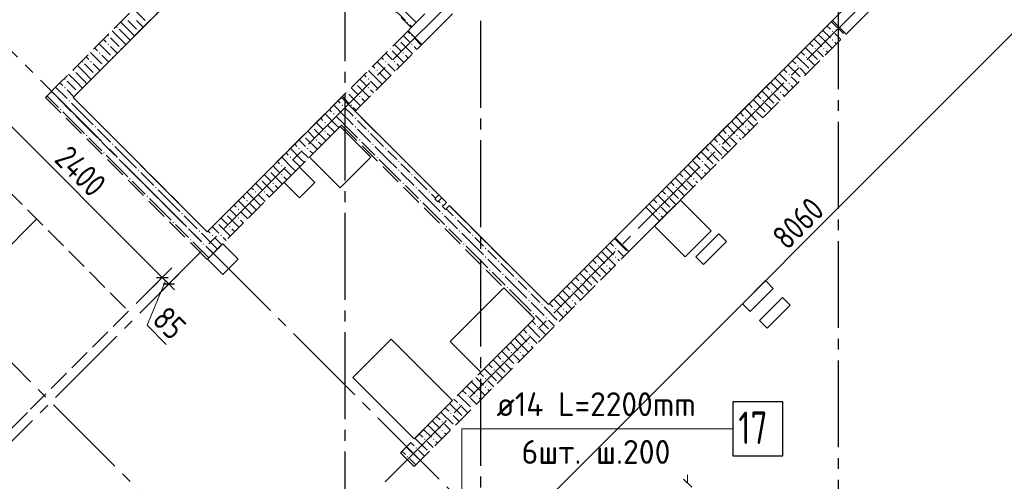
# Model space of a CAD drawing. Header units: millimetres. Extents: x 0 to 43617, y 0 to 59400.
# Tile 14 of 29: x 18824 to 27905, y 20147 to 24401. Entities that reach past the tile are written whole.
import ezdxf

# ---------------------------------------------------------------- set-up
doc = ezdxf.new("R2010")
doc.units = ezdxf.units.MM
doc.linetypes.add('______2', pattern=[270, 200, -70])
doc.linetypes.add('______5', pattern=[1100, 800, -100, 100, -100])
for name, color, linetype, lineweight in [('Standard', 7, 'Continuous', 25), ('ДОП Верх по У', 7, 'Continuous', 25), ('Макрос окна_ макрос двери', 7, 'Continuous', 18), ('Оси', 40, '______5', 18), ('Позиционная метка номер позиции', 7, 'Continuous', 13), ('Примечания', 7, 'Continuous', 25)]:
    doc.layers.add(name, color=color, linetype=linetype, lineweight=lineweight)
doc.layers.add('ЖБ Перекрытие верхний уровень', color=7, linetype='Continuous', lineweight=25, true_color=0xe0e0ff)
doc.layers.add('ЖБ Стена верхний уровень', color=7, linetype='Continuous', lineweight=25, true_color=0x006e00)
doc.styles.add('GOST 2.304-81', font='txt')
doc.styles.add('ISOCPEUR', font='txt')

msp = doc.modelspace()

# ---------------------------------------------------------------- hatches: boundary and pattern name
at = {"layer": 'ЖБ Стена верхний уровень', "linetype": 'Continuous', "lineweight": 18, "transparency": 33554687}
for points in [[(19714.5, 24333.1), (19721, 24339.6), (19727.4, 24333.1), (19721, 24326.6)], [(19994.5, 24373.1), (20001, 24379.6), (20006.2, 24374.3), (19999.7, 24367.8)], [(22394.5, 24373.1), (22401, 24379.6), (22407.5, 24373.1), (22401, 24366.6)], [(19634.5, 24253.1), (19640.9, 24259.6), (19647.4, 24253.1), (19640.9, 24246.6)], [(19914.5, 24293.1), (19921, 24299.6), (19926.2, 24294.3), (19919.7, 24287.8)], [(22434.5, 24253.1), (22440.9, 24259.6), (22447.4, 24253.1), (22440.9, 24246.6)], [(26314.5, 24293.1), (26321, 24299.6), (26327.4, 24293.1), (26321, 24286.6)], [(19634.5, 24173.1), (19640.9, 24179.6), (19647.4, 24173.1), (19640.9, 24166.6)], [(22323.7, 24216.9), (22327.4, 24213.1), (22321, 24206.6), (22317.2, 24210.4)], [(22434.5, 24173.1), (22440.9, 24179.6), (22447.4, 24173.1), (22440.9, 24166.6)], [(26314.5, 24213.1), (26321, 24219.6), (26327.4, 24213.1), (26321, 24206.6)], [(19554.4, 24093.1), (19560.9, 24099.6), (19567.4, 24093.1), (19560.9, 24086.6)], [(19754.4, 24133.1), (19760.9, 24139.6), (19766.2, 24134.4), (19759.7, 24127.9)], [(22243.7, 24136.9), (22247.4, 24133.1), (22240.9, 24126.6), (22237.2, 24130.4)], [(22354.4, 24093.1), (22360.9, 24099.6), (22367.4, 24093.1), (22360.9, 24086.6)], [(26154.4, 24133.1), (26160.9, 24139.6), (26167.4, 24133.1), (26160.9, 24126.6)], [(26234.5, 24133.1), (26240.9, 24139.6), (26247.4, 24133.1), (26240.9, 24126.6)], [(19394.5, 24013.1), (19401, 24019.6), (19407.5, 24013.1), (19401, 24006.6)], [(19474.5, 24013.1), (19481, 24019.6), (19487.5, 24013.1), (19481, 24006.6)], [(19594.5, 23973.1), (19601, 23979.6), (19606.2, 23974.4), (19599.7, 23967.8)], [(19674.5, 24053.1), (19681, 24059.6), (19686.2, 24054.3), (19679.7, 24047.9)], [(22194.5, 24013.1), (22201, 24019.6), (22207.5, 24013.1), (22201, 24006.6)], [(22274.5, 24013.1), (22281, 24019.6), (22287.5, 24013.1), (22281, 24006.6)], [(25994.5, 23973.1), (26001, 23979.6), (26007.5, 23973.1), (26001, 23966.6)], [(26074.5, 24053.1), (26081, 24059.6), (26087.5, 24053.1), (26081, 24046.6)], [(19314.5, 23933.1), (19321, 23939.6), (19327.4, 23933.1), (19321, 23926.6)], [(19514.5, 23893.1), (19521, 23899.6), (19526.2, 23894.3), (19519.7, 23887.9)], [(22114.5, 23933.1), (22121, 23939.6), (22127.4, 23933.1), (22121, 23926.6)], [(25914.5, 23893.1), (25921, 23899.6), (25927.4, 23893.1), (25921, 23886.6)], [(19234.5, 23853.1), (19240.9, 23859.6), (19247.4, 23853.1), (19240.9, 23846.6)], [(21923.7, 23816.9), (21927.4, 23813.1), (21921, 23806.6), (21917.2, 23810.4)], [(22034.5, 23853.1), (22040.9, 23859.6), (22047.4, 23853.1), (22040.9, 23846.6)], [(25914.5, 23813.1), (25921, 23819.6), (25927.4, 23813.1), (25921, 23806.6)], [(19234.5, 23773.1), (19240.9, 23779.6), (19247.4, 23773.1), (19240.9, 23766.6)], [(19354.4, 23733.1), (19360.9, 23739.6), (19366.2, 23734.4), (19359.7, 23727.9)], [(21843.7, 23736.9), (21847.4, 23733.1), (21840.9, 23726.6), (21837.2, 23730.4)], [(22034.5, 23773.1), (22040.9, 23779.6), (22047.4, 23773.1), (22040.9, 23766.6)], [(25754.4, 23733.1), (25760.9, 23739.6), (25767.4, 23733.1), (25760.9, 23726.6)], [(25834.5, 23733.1), (25840.9, 23739.6), (25847.4, 23733.1), (25840.9, 23726.6)], [(19154.4, 23693.1), (19160.9, 23699.6), (19167.4, 23693.1), (19160.9, 23686.6)], [(19274.5, 23653.1), (19281, 23659.6), (19287.5, 23653.1), (19281, 23646.6)], [(21794.5, 23613.1), (21801, 23619.6), (21807.5, 23613.1), (21801, 23606.6)], [(21874.5, 23613.1), (21881, 23619.6), (21887.5, 23613.1), (21881, 23606.6)], [(21954.4, 23693.1), (21960.9, 23699.6), (21967.4, 23693.1), (21960.9, 23686.6)], [(25674.5, 23653.1), (25681, 23659.6), (25687.5, 23653.1), (25681, 23646.6)], [(19194.5, 23573.1), (19201, 23579.6), (19207.5, 23573.1), (19201, 23566.6)], [(19314.5, 23533.1), (19321, 23539.6), (19327.4, 23533.1), (19321, 23526.6)], [(21714.5, 23533.1), (21721, 23539.6), (21727.4, 23533.1), (21721, 23526.6)], [(25594.5, 23573.1), (25601, 23579.6), (25607.5, 23573.1), (25601, 23566.6)], [(21634.5, 23453.1), (21640.9, 23459.6), (21647.4, 23453.1), (21640.9, 23446.6)], [(21914.5, 23493.1), (21921, 23499.6), (21927.4, 23493.1), (21921, 23486.6)], [(25514.5, 23493.1), (25521, 23499.6), (25527.4, 23493.1), (25521, 23486.6)], [(19434.5, 23333.1), (19440.9, 23339.6), (19447.4, 23333.1), (19440.9, 23326.6)], [(19514.5, 23413.1), (19521, 23419.6), (19527.4, 23413.1), (19521, 23406.6)], [(21523.7, 23416.9), (21527.4, 23413.1), (21521, 23406.6), (21517.2, 23410.4)], [(21634.5, 23373.1), (21640.9, 23379.6), (21647.4, 23373.1), (21640.9, 23366.6)], [(21914.5, 23413.1), (21921, 23419.6), (21927.4, 23413.1), (21921, 23406.6)], [(22034.5, 23373.1), (22040.9, 23379.6), (22047.4, 23373.1), (22040.9, 23366.6)], [(25354.4, 23333.1), (25360.9, 23339.6), (25367.4, 23333.1), (25360.9, 23326.6)], [(25434.5, 23333.1), (25440.9, 23339.6), (25447.4, 23333.1), (25440.9, 23326.6)], [(25514.5, 23413.1), (25521, 23419.6), (25527.4, 23413.1), (25521, 23406.6)], [(19554.4, 23293.1), (19560.9, 23299.6), (19567.4, 23293.1), (19560.9, 23286.6)], [(19674.5, 23253.1), (19681, 23259.6), (19687.5, 23253.1), (19681, 23246.6)], [(21443.7, 23336.9), (21447.4, 23333.1), (21440.9, 23326.6), (21437.2, 23330.4)], [(21554.4, 23293.1), (21560.9, 23299.6), (21567.4, 23293.1), (21560.9, 23286.6)], [(21954.4, 23293.1), (21960.9, 23299.6), (21967.4, 23293.1), (21960.9, 23286.6)], [(22074.5, 23253.1), (22081, 23259.6), (22087.5, 23253.1), (22081, 23246.6)], [(25274.5, 23253.1), (25281, 23259.6), (25287.5, 23253.1), (25281, 23246.6)], [(19594.5, 23173.1), (19601, 23179.6), (19607.5, 23173.1), (19601, 23166.6)], [(21394.5, 23213.1), (21401, 23219.6), (21407.5, 23213.1), (21401, 23206.6)], [(21474.5, 23213.1), (21481, 23219.6), (21487.5, 23213.1), (21481, 23206.6)], [(22194.5, 23213.1), (22201, 23219.6), (22207.5, 23213.1), (22201, 23206.6)], [(25194.5, 23173.1), (25201, 23179.6), (25207.5, 23173.1), (25201, 23166.6)], [(19714.5, 23133.1), (19721, 23139.6), (19727.4, 23133.1), (19721, 23126.6)], [(21314.5, 23133.1), (21321, 23139.6), (21327.4, 23133.1), (21321, 23126.6)], [(22114.5, 23133.1), (22121, 23139.6), (22127.4, 23133.1), (22121, 23126.6)], [(22314.5, 23093.1), (22321, 23099.6), (22327.4, 23093.1), (22321, 23086.6)], [(25114.5, 23093.1), (25121, 23099.6), (25127.4, 23093.1), (25121, 23086.6)], [(19914.5, 23013.1), (19921, 23019.6), (19927.4, 23013.1), (19921, 23006.6)], [(21123.7, 23016.9), (21127.4, 23013.1), (21121, 23006.6), (21117.2, 23010.4)], [(21234.5, 23053.1), (21240.9, 23059.6), (21247.4, 23053.1), (21240.9, 23046.6)], [(21234.5, 22973.1), (21240.9, 22979.6), (21247.4, 22973.1), (21240.9, 22966.6)], [(22314.5, 23013.1), (22321, 23019.6), (22327.4, 23013.1), (22321, 23006.6)], [(22434.5, 22973.1), (22440.9, 22979.6), (22447.4, 22973.1), (22440.9, 22966.6)], [(25114.5, 23013.1), (25121, 23019.6), (25127.4, 23013.1), (25121, 23006.6)], [(19834.5, 22933.1), (19840.9, 22939.6), (19847.4, 22933.1), (19840.9, 22926.6)], [(19954.4, 22893.1), (19960.9, 22899.6), (19967.4, 22893.1), (19960.9, 22886.6)], [(21043.7, 22936.9), (21047.4, 22933.1), (21040.9, 22926.6), (21037.2, 22930.4)], [(21154.4, 22893.1), (21160.9, 22899.6), (21167.4, 22893.1), (21160.9, 22886.6)], [(22354.4, 22893.1), (22360.9, 22899.6), (22367.4, 22893.1), (22360.9, 22886.6)], [(24954.4, 22933.1), (24960.9, 22939.6), (24967.4, 22933.1), (24960.9, 22926.6)], [(25034.5, 22933.1), (25040.9, 22939.6), (25047.4, 22933.1), (25040.9, 22926.6)], [(20074.5, 22853.1), (20081, 22859.6), (20087.5, 22853.1), (20081, 22846.6)], [(20994.5, 22813.1), (21001, 22819.6), (21007.5, 22813.1), (21001, 22806.6)], [(21074.5, 22813.1), (21081, 22819.6), (21087.5, 22813.1), (21081, 22806.6)], [(22474.5, 22853.1), (22481, 22859.6), (22487.5, 22853.1), (22481, 22846.6)], [(22594.5, 22813.1), (22601, 22819.6), (22607.5, 22813.1), (22601, 22806.6)], [(24874.5, 22853.1), (24881, 22859.6), (24887.5, 22853.1), (24881, 22846.6)], [(19994.5, 22773.1), (20001, 22779.6), (20007.5, 22773.1), (20001, 22766.6)], [(20114.5, 22733.1), (20121, 22739.6), (20127.4, 22733.1), (20121, 22726.6)], [(20914.5, 22733.1), (20921, 22739.6), (20927.4, 22733.1), (20921, 22726.6)], [(22514.5, 22733.1), (22521, 22739.6), (22527.4, 22733.1), (22521, 22726.6)], [(24794.5, 22773.1), (24801, 22779.6), (24807.5, 22773.1), (24801, 22766.6)], [(20314.5, 22613.1), (20321, 22619.6), (20327.4, 22613.1), (20321, 22606.6)], [(20723.7, 22616.9), (20727.4, 22613.1), (20721, 22606.6), (20717.2, 22610.4)], [(20834.5, 22653.1), (20840.9, 22659.6), (20847.4, 22653.1), (20840.9, 22646.6)], [(22714.5, 22693.1), (22721, 22699.6), (22727.4, 22693.1), (22721, 22686.6)], [(22714.5, 22613.1), (22721, 22619.6), (22727.4, 22613.1), (22721, 22606.6)], [(24714.5, 22693.1), (24721, 22699.6), (24727.4, 22693.1), (24721, 22686.6)], [(24714.5, 22613.1), (24721, 22619.6), (24727.4, 22613.1), (24721, 22606.6)], [(20234.5, 22533.1), (20240.9, 22539.6), (20247.4, 22533.1), (20240.9, 22526.6)], [(20643.7, 22536.9), (20647.4, 22533.1), (20640.9, 22526.6), (20637.2, 22530.4)], [(20834.5, 22573.1), (20840.9, 22579.6), (20847.4, 22573.1), (20840.9, 22566.6)], [(22834.5, 22573.1), (22840.9, 22579.6), (22847.4, 22573.1), (22840.9, 22566.6)], [(20354.4, 22493.1), (20360.9, 22499.6), (20367.4, 22493.1), (20360.9, 22486.6)], [(20474.5, 22453.1), (20481, 22459.6), (20487.5, 22453.1), (20481, 22446.6)], [(20754.4, 22493.1), (20760.9, 22499.6), (20767.4, 22493.1), (20760.9, 22486.6)], [(22754.4, 22493.1), (22760.9, 22499.6), (22767.4, 22493.1), (22760.9, 22486.6)], [(22874.5, 22453.1), (22881, 22459.6), (22887.5, 22453.1), (22881, 22446.6)], [(20394.5, 22373.1), (20401, 22379.6), (20407.5, 22373.1), (20401, 22366.6)], [(20594.5, 22413.1), (20601, 22419.6), (20607.5, 22413.1), (20601, 22406.6)], [(20674.5, 22413.1), (20681, 22419.6), (20687.5, 22413.1), (20681, 22406.6)], [(22994.5, 22413.1), (23001, 22419.6), (23007.5, 22413.1), (23001, 22406.6)], [(20514.5, 22333.1), (20521, 22339.6), (20527.4, 22333.1), (20521, 22326.6)], [(22914.5, 22333.1), (22921, 22339.6), (22927.4, 22333.1), (22921, 22326.6)], [(23114.5, 22293.1), (23121, 22299.6), (23127.4, 22293.1), (23121, 22286.6)], [(24314.5, 22293.1), (24321, 22299.6), (24327.4, 22293.1), (24321, 22286.6)], [(23114.5, 22213.1), (23121, 22219.6), (23127.4, 22213.1), (23121, 22206.6)], [(23234.5, 22173.1), (23240.9, 22179.6), (23247.4, 22173.1), (23240.9, 22166.6)], [(24314.5, 22213.1), (24321, 22219.6), (24327.4, 22213.1), (24321, 22206.6)], [(23154.4, 22093.1), (23160.9, 22099.6), (23167.4, 22093.1), (23160.9, 22086.6)], [(24154.4, 22133.1), (24160.9, 22139.6), (24167.4, 22133.1), (24160.9, 22126.6)], [(24234.5, 22133.1), (24240.9, 22139.6), (24247.4, 22133.1), (24240.9, 22126.6)], [(23274.5, 22053.1), (23281, 22059.6), (23287.5, 22053.1), (23281, 22046.6)], [(23394.5, 22013.1), (23401, 22019.6), (23407.5, 22013.1), (23401, 22006.6)], [(23994.5, 21973.1), (24001, 21979.6), (24007.5, 21973.1), (24001, 21966.6)], [(24074.5, 22053.1), (24081, 22059.6), (24087.5, 22053.1), (24081, 22046.6)], [(23314.5, 21933.1), (23321, 21939.6), (23327.4, 21933.1), (23321, 21926.6)], [(23514.5, 21893.1), (23521, 21899.6), (23527.4, 21893.1), (23521, 21886.6)], [(23914.5, 21893.1), (23921, 21899.6), (23927.4, 21893.1), (23921, 21886.6)], [(23514.5, 21813.1), (23521, 21819.6), (23527.4, 21813.1), (23521, 21806.6)], [(23914.5, 21813.1), (23921, 21819.6), (23927.4, 21813.1), (23921, 21806.6)], [(23634.5, 21773.1), (23640.9, 21779.6), (23647.4, 21773.1), (23640.9, 21766.6)], [(23754.4, 21733.1), (23760.9, 21739.6), (23767.4, 21733.1), (23760.9, 21726.6)], [(23834.5, 21733.1), (23840.9, 21739.6), (23847.4, 21733.1), (23840.9, 21726.6)], [(23554.4, 21693.1), (23560.9, 21699.6), (23567.4, 21693.1), (23560.9, 21686.6)], [(23674.5, 21653.1), (23681, 21659.6), (23687.5, 21653.1), (23681, 21646.6)], [(23594.5, 21573.1), (23601, 21579.6), (23607.5, 21573.1), (23601, 21566.6)], [(23514.5, 21493.1), (23521, 21499.6), (23527.4, 21493.1), (23521, 21486.6)], [(23514.5, 21413.1), (23521, 21419.6), (23527.4, 21413.1), (23521, 21406.6)], [(23274.5, 21253.1), (23281, 21259.6), (23287.5, 21253.1), (23281, 21246.6)], [(23354.4, 21333.1), (23360.9, 21339.6), (23367.4, 21333.1), (23360.9, 21326.6)], [(23434.5, 21333.1), (23440.9, 21339.6), (23447.4, 21333.1), (23440.9, 21326.6)], [(23194.5, 21173.1), (23201, 21179.6), (23207.5, 21173.1), (23201, 21166.6)], [(23114.5, 21093.1), (23121, 21099.6), (23127.4, 21093.1), (23121, 21086.6)], [(23114.5, 21013.1), (23121, 21019.6), (23127.4, 21013.1), (23121, 21006.6)], [(22954.4, 20933.1), (22960.9, 20939.6), (22967.4, 20933.1), (22960.9, 20926.6)], [(23034.5, 20933.1), (23040.9, 20939.6), (23047.4, 20933.1), (23040.9, 20926.6)], [(22874.5, 20853.1), (22881, 20859.6), (22887.5, 20853.1), (22881, 20846.6)], [(22794.5, 20773.1), (22801, 20779.6), (22807.5, 20773.1), (22801, 20766.6)], [(22714.5, 20693.1), (22721, 20699.6), (22727.4, 20693.1), (22721, 20686.6)], [(22714.5, 20613.1), (22721, 20619.6), (22727.4, 20613.1), (22721, 20606.6)], [(22554.4, 20533.1), (22560.9, 20539.6), (22567.4, 20533.1), (22560.9, 20526.6)], [(22634.5, 20533.1), (22640.9, 20539.6), (22647.4, 20533.1), (22640.9, 20526.6)], [(22474.5, 20453.1), (22481, 20459.6), (22487.5, 20453.1), (22481, 20446.6)], [(22394.5, 20373.1), (22401, 20379.6), (22407.5, 20373.1), (22401, 20366.6)]]:
    msp.add_hatch(color=7, dxfattribs=at).paths.add_polyline_path(points, flags=16)

# ---------------------------------------------------------------- linework, layer by layer
at = {"layer": 'Standard', "color": 7, "linetype": 'Continuous', "lineweight": 13, "transparency": 33554687}
for p, q in [((23281.9, 19577), (28981.2, 25276.3)), ((18441.9, 23722.2), (20138.9, 22025.1)), ((20169, 21995.1), (19999.1, 21585.4)), ((20138.9, 22025.1), (20199, 21965)), ((20199, 21965), (20252.1, 21912)), ((19999.1, 21585.4), (20176, 21408.6)), ((24984.7, 20130), (24984.7, 20205))]:
    msp.add_line(p, q, dxfattribs=at)
at = {"layer": 'Standard', "color": 251, "linetype": 'Continuous', "lineweight": -3, "true_color": 0x656565, "transparency": 33554687}
for p, q in [((20138.9, 22025.1), (20227.3, 22113.5)), ((20138.9, 22025.1), (19899.5, 21785.7)), ((20138.9, 22025.1), (20050.5, 21936.7)), ((20199, 21965), (20287.4, 22053.4)), ((20199, 21965), (20110.6, 21876.6)), ((20199, 21965), (20199, 21965))]:
    msp.add_line(p, q, dxfattribs=at)
at = {"layer": 'Standard', "color": 7, "linetype": 'Continuous', "lineweight": 25, "transparency": 33554687}
for p, q in [((20085.9, 22025.1), (20192, 22025.1)), ((20146, 21965), (20252.1, 21965)), ((24947.2, 20167.5), (25022.2, 20092.5))]:
    msp.add_line(p, q, dxfattribs=at)
at = {"layer": 'ДОП Верх по У', "color": 7, "linetype": 'Continuous', "lineweight": 18, "transparency": 33554687}
msp.add_line((18976, 22559.3), (17428.9, 21012.1), dxfattribs=at)
at = {"layer": 'ДОП Верх по У', "color": 251, "linetype": 'Continuous', "lineweight": 13, "true_color": 0x494949, "transparency": 33554687}
msp.add_line((18824, 20710.2), (18894.8, 20780.9), dxfattribs=at)
at = {"layer": 'ДОП Верх по У', "color": 7, "linetype": 'Continuous', "lineweight": 13, "transparency": 33554687}
msp.add_line((23201.8, 20630), (25309.8, 20630), dxfattribs=at)
at = {"layer": 'ДОП Верх по У', "color": 7, "linetype": 'Continuous', "lineweight": 25, "transparency": 33554687}
msp.add_lwpolyline([(25401.8, 20380), (25861.8, 20380), (25861.8, 20880), (25401.8, 20880), (25401.8, 20380)], dxfattribs=at)
at = {"layer": 'ЖБ Перекрытие верхний уровень', "color": 7, "linetype": 'Continuous', "lineweight": 18, "transparency": 33554687}
for p, q in [((22455.7, 26823.8), (19316.1, 23684.2)), ((23700.2, 21775.1), (26560.4, 24635.3)), ((19316.1, 23684.2), (20553.6, 22446.8)), ((20553.6, 22446.8), (21791, 23684.2)), ((21791, 23684.2), (21918.3, 23557)), ((21918.3, 23557), (22759.7, 22715.5)), ((21778.7, 23416.7), (21495.8, 23133.9)), ((22061.5, 23133.9), (21778.7, 23416.7)), ((21495.8, 23133.9), (21778.7, 22851.1)), ((21778.7, 22851.1), (22061.5, 23133.9)), ((21403.9, 23042), (21262.5, 22900.6)), ((21545.3, 22900.6), (21403.9, 23042)), ((21262.5, 22900.6), (21403.9, 22759.1)), ((21403.9, 22759.1), (21545.3, 22900.6)), ((22759.7, 22715.5), (22724.4, 22680.2)), ((24917.9, 22738.2), (24677.5, 22497.8)), ((25200.8, 22455.4), (24917.9, 22738.2)), ((22724.4, 22680.2), (22752.7, 22651.9)), ((22752.7, 22651.9), (22788, 22687.2)), ((22788, 22687.2), (23700.2, 21775.1)), ((24677.5, 22497.8), (24960.3, 22215)), ((24960.3, 22215), (25200.8, 22455.4)), ((25271.5, 22427), (25059.4, 22214.9)), ((25130.1, 22144.2), (25342.2, 22356.3)), ((25342.2, 22356.3), (25271.5, 22427)), ((20696.8, 22334.9), (20555.4, 22193.4)), ((20838.2, 22193.4), (20696.8, 22334.9)), ((20555.4, 22193.4), (20696.8, 22052)), ((20696.8, 22052), (20838.2, 22193.4)), ((25059.4, 22214.9), (25130.1, 22144.2)), ((25702.9, 21995.7), (25490.7, 21783.6)), ((25773.6, 21925), (25702.9, 21995.7)), ((23290.1, 21930.6), (22795.1, 21435.6)), ((23572.9, 21647.8), (23290.1, 21930.6)), ((25561.4, 21712.9), (25773.6, 21925)), ((25858.4, 21840.1), (25646.3, 21628)), ((25929.1, 21769.4), (25858.4, 21840.1)), ((25490.7, 21783.6), (25561.4, 21712.9)), ((25717, 21557.3), (25929.1, 21769.4)), ((23077.9, 21152.8), (23572.9, 21647.8)), ((25646.3, 21628), (25717, 21557.3)), ((22251.2, 21456.3), (21897.7, 21102.7)), ((22816.9, 20890.6), (22251.2, 21456.3)), ((22795.1, 21435.6), (23077.9, 21152.8)), ((21897.7, 21102.7), (22463.4, 20537)), ((22463.4, 20537), (22816.9, 20890.6))]:
    msp.add_line(p, q, dxfattribs=at)
at = {"layer": 'ЖБ Стена верхний уровень', "color": 251, "linetype": '______2', "lineweight": 13, "true_color": 0x656565, "transparency": 33554687}
for p, q in [((20983.1, 25605.8), (19188.9, 23811.5)), ((21197, 25565.1), (22434.5, 24327.7)), ((19316.1, 23684.2), (21110.4, 25478.5)), ((22434.5, 24327.7), (22561.7, 24455)), ((26320, 24394.9), (24598.2, 22673.1)), ((26320, 24394.9), (26447.3, 24267.6)), ((22406.2, 24299.4), (20553.6, 22446.8)), ((22406.2, 24299.4), (22533.5, 24172.1)), ((24725.5, 22545.8), (26447.3, 24267.6)), ((21918.3, 23557), (22533.5, 24172.1)), ((19188.9, 23811.5), (19061.6, 23684.2)), ((19061.6, 23684.2), (20426.3, 22319.5)), ((20553.6, 22446.8), (19316.1, 23684.2)), ((22689, 22786.2), (21918.3, 23557)), ((20553.6, 22192.2), (21791, 23429.7)), ((21791, 23429.7), (23572.9, 21647.8)), ((22689, 22786.2), (22653.7, 22750.9)), ((22653.7, 22750.9), (22682, 22722.6)), ((22682, 22722.6), (22717.3, 22757.9)), ((22759.7, 22715.5), (22717.3, 22757.9)), ((22759.7, 22715.5), (22724.4, 22680.2)), ((22724.4, 22680.2), (22752.7, 22651.9)), ((22752.7, 22651.9), (22788, 22687.2)), ((23700.2, 21775.1), (22788, 22687.2)), ((24725.5, 22545.8), (24598.2, 22673.1)), ((24315.4, 22390.2), (23700.2, 21775.1)), ((24315.4, 22390.2), (24442.7, 22263)), ((20426.3, 22319.5), (20553.6, 22192.2)), ((22462.8, 20283.1), (24442.7, 22263)), ((23572.9, 21647.8), (22335.5, 20410.3)), ((22335.5, 20410.3), (22462.8, 20283.1))]:
    msp.add_line(p, q, dxfattribs=at)
at = {"layer": 'ЖБ Стена верхний уровень', "color": 9, "linetype": 'Continuous', "lineweight": 18, "true_color": 0xc7c7c7, "transparency": 33554687}
for p, q in [((19875.7, 24498.4), (19981, 24393.1)), ((22260.9, 24513.1), (22381, 24393.1)), ((22381, 24473.1), (22480.4, 24373.7)), ((19821, 24313.1), (19755.7, 24378.4)), ((19821, 24393.1), (19901, 24313.1)), ((19901, 24393.1), (19963, 24331.1)), ((22440.4, 24333.7), (22421, 24353.1)), ((19740.9, 24233.1), (19675.7, 24298.4)), ((19740.9, 24313.1), (19821, 24233.1)), ((19821, 24313.1), (19883, 24251.1)), ((22381, 24233.1), (22360.4, 24253.7)), ((22400.4, 24293.7), (22421, 24273.1)), ((26381, 24233.1), (26340.9, 24273.1)), ((19555.7, 24178.4), (19660.9, 24073.1)), ((19621, 24193.1), (19595.7, 24218.4)), ((19660.9, 24233.1), (19740.9, 24153.1)), ((19740.9, 24233.1), (19803, 24171.1)), ((19821, 24233.1), (19843, 24211.1)), ((22280.4, 24173.7), (22340.9, 24113.1)), ((22340.9, 24193.1), (22447.7, 24086.4)), ((22421, 24193.1), (22381, 24233.1)), ((22460.9, 24233.1), (22527.7, 24166.4)), ((26221, 24233.1), (26316.9, 24137.2)), ((26340.9, 24193.1), (26356.9, 24177.2)), ((26396.9, 24217.2), (26381, 24233.1)), ((19475.7, 24098.4), (19581, 23993.1)), ((19515.7, 24138.4), (19540.9, 24113.1)), ((19581, 24073.1), (19643, 24011.1)), ((19660.9, 24153.1), (19723, 24091.1)), ((22221, 24073.1), (22200.4, 24093.7)), ((22260.9, 24033.1), (22221, 24073.1)), ((22260.9, 24113.1), (22367.7, 24006.4)), ((22381, 24073.1), (22407.7, 24046.4)), ((22460.9, 24153.1), (22487.7, 24126.4)), ((26221, 24073.1), (26181, 24113.1)), ((26236.9, 24057.2), (26221, 24073.1)), ((26260.9, 24113.1), (26276.9, 24097.2)), ((19421, 23913.1), (19355.7, 23978.4)), ((19421, 23993.1), (19501, 23913.1)), ((19460.9, 24033.1), (19435.7, 24058.4)), ((19501, 23993.1), (19563, 23931.1)), ((22221, 23913.1), (22120.4, 24013.7)), ((22160.4, 24053.7), (22181, 24033.1)), ((22221, 23993.1), (22287.7, 23926.4)), ((22301, 23993.1), (22327.7, 23966.4)), ((26156.9, 23977.2), (26101, 24033.1)), ((19340.9, 23833.1), (19275.7, 23898.4)), ((19340.9, 23913.1), (19421, 23833.1)), ((19421, 23913.1), (19483, 23851.1)), ((22000.4, 23893.7), (22021, 23873.1)), ((22140.9, 23833.1), (22040.4, 23933.7)), ((22080.4, 23973.7), (22101, 23953.1)), ((22140.9, 23913.1), (22207.7, 23846.4)), ((22221, 23913.1), (22247.7, 23886.4)), ((26076.9, 23897.2), (26021, 23953.1)), ((19221, 23793.1), (19195.7, 23818.4)), ((19260.9, 23833.1), (19340.9, 23753.1)), ((19340.9, 23833.1), (19403, 23771.1)), ((19421, 23833.1), (19443, 23811.1)), ((21940.9, 23793.1), (22047.7, 23686.4)), ((21981, 23833.1), (21960.4, 23853.7)), ((22021, 23793.1), (21981, 23833.1)), ((22060.9, 23833.1), (22127.7, 23766.4)), ((22140.9, 23833.1), (22167.7, 23806.4)), ((25821, 23833.1), (25916.9, 23737.2)), ((25981, 23833.1), (25940.9, 23873.1)), ((25940.9, 23793.1), (25956.9, 23777.2)), ((25996.9, 23817.2), (25981, 23833.1)), ((19115.7, 23738.4), (19140.9, 23713.1)), ((19155.7, 23778.4), (19260.9, 23673.1)), ((21860.9, 23713.1), (21967.7, 23606.4)), ((21880.4, 23773.7), (21940.9, 23713.1)), ((22060.9, 23753.1), (22087.7, 23726.4)), ((25821, 23673.1), (25781, 23713.1)), ((25860.9, 23713.1), (25876.9, 23697.2)), ((19075.7, 23698.4), (19181, 23593.1)), ((19181, 23673.1), (19301, 23553.1)), ((19421, 23513.1), (19301, 23633.1)), ((21821, 23513.1), (21720.4, 23613.7)), ((21760.4, 23653.7), (21781, 23633.1)), ((21821, 23673.1), (21800.4, 23693.7)), ((21860.9, 23633.1), (21821, 23673.1)), ((21981, 23673.1), (22007.7, 23646.4)), ((25756.9, 23577.2), (25701, 23633.1)), ((25836.9, 23657.2), (25821, 23673.1)), ((19340.9, 23433.1), (19221, 23553.1)), ((21740.9, 23433.1), (21640.4, 23533.7)), ((21680.4, 23573.7), (21701, 23553.1)), ((21821, 23593.1), (21887.7, 23526.4)), ((21887.7, 23526.4), (21901, 23513.1)), ((21901, 23593.1), (21927.7, 23566.4)), ((25676.9, 23497.2), (25621, 23553.1)), ((19340.9, 23513.1), (19421, 23433.1)), ((19340.9, 23433.1), (19421, 23353.1)), ((19421, 23513.1), (19501, 23433.1)), ((19421, 23433.1), (19540.9, 23313.1)), ((21581, 23433.1), (21560.4, 23453.7)), ((21621, 23393.1), (21581, 23433.1)), ((21600.4, 23493.7), (21621, 23473.1)), ((21660.9, 23433.1), (21727.7, 23366.4)), ((21740.9, 23513.1), (21807.7, 23446.4)), ((21740.9, 23433.1), (21767.7, 23406.4)), ((21807.7, 23446.4), (21821, 23433.1)), ((21821, 23513.1), (21847.7, 23486.4)), ((21821, 23433.1), (21940.9, 23313.1)), ((21847.7, 23486.4), (21901, 23433.1)), ((21981, 23433.1), (21940.9, 23473.1)), ((22021, 23393.1), (21981, 23433.1)), ((25421, 23433.1), (25516.9, 23337.2)), ((25581, 23433.1), (25540.9, 23473.1)), ((25596.9, 23417.2), (25581, 23433.1)), ((19540.9, 23393.1), (19660.9, 23273.1)), ((21480.4, 23373.7), (21540.9, 23313.1)), ((21540.9, 23393.1), (21647.7, 23286.4)), ((21660.9, 23353.1), (21687.7, 23326.4)), ((21940.9, 23393.1), (22060.9, 23273.1)), ((22060.9, 23353.1), (22181, 23233.1)), ((25540.9, 23393.1), (25556.9, 23377.2)), ((19460.9, 23313.1), (19581, 23193.1)), ((19581, 23273.1), (19701, 23153.1)), ((21360.4, 23253.7), (21381, 23233.1)), ((21421, 23273.1), (21400.4, 23293.7)), ((21460.9, 23233.1), (21421, 23273.1)), ((21460.9, 23313.1), (21567.7, 23206.4)), ((21581, 23273.1), (21607.7, 23246.4)), ((21981, 23273.1), (22101, 23153.1)), ((25421, 23273.1), (25381, 23313.1)), ((25436.9, 23257.2), (25421, 23273.1)), ((25460.9, 23313.1), (25476.9, 23297.2)), ((19821, 23113.1), (19701, 23233.1)), ((21280.4, 23173.7), (21301, 23153.1)), ((21421, 23113.1), (21320.4, 23213.7)), ((21421, 23193.1), (21487.7, 23126.4)), ((21501, 23193.1), (21527.7, 23166.4)), ((22221, 23113.1), (22101, 23233.1)), ((22221, 23193.1), (22301, 23113.1)), ((25356.9, 23177.2), (25301, 23233.1)), ((19740.9, 23033.1), (19621, 23153.1)), ((19740.9, 23113.1), (19821, 23033.1)), ((19821, 23113.1), (19901, 23033.1)), ((21200.4, 23093.7), (21221, 23073.1)), ((21340.9, 23033.1), (21240.4, 23133.7)), ((21340.9, 23113.1), (21407.7, 23046.4)), ((21421, 23113.1), (21447.7, 23086.4)), ((22140.9, 23113.1), (22221, 23033.1)), ((22221, 23113.1), (22301, 23033.1)), ((22381, 23033.1), (22340.9, 23073.1)), ((25181, 23033.1), (25140.9, 23073.1)), ((25276.9, 23097.2), (25221, 23153.1)), ((19740.9, 23033.1), (19821, 22953.1)), ((19821, 23033.1), (19940.9, 22913.1)), ((19940.9, 22993.1), (20060.9, 22873.1)), ((21140.9, 22993.1), (21247.7, 22886.4)), ((21181, 23033.1), (21160.4, 23053.7)), ((21221, 22993.1), (21181, 23033.1)), ((21260.9, 23033.1), (21327.7, 22966.4)), ((21340.9, 23033.1), (21367.7, 23006.4)), ((22221, 23033.1), (22340.9, 22913.1)), ((22340.9, 22993.1), (22460.9, 22873.1)), ((22421, 22993.1), (22381, 23033.1)), ((25021, 23033.1), (25116.9, 22937.2)), ((25140.9, 22993.1), (25156.9, 22977.2)), ((25196.9, 23017.2), (25181, 23033.1)), ((19860.9, 22913.1), (19981, 22793.1)), ((21021, 22873.1), (21000.4, 22893.7)), ((21060.9, 22913.1), (21167.7, 22806.4)), ((21080.4, 22973.7), (21140.9, 22913.1)), ((21260.9, 22953.1), (21287.7, 22926.4)), ((22460.9, 22953.1), (22581, 22833.1)), ((25021, 22873.1), (24981, 22913.1)), ((25060.9, 22913.1), (25076.9, 22897.2)), ((19981, 22873.1), (20101, 22753.1)), ((20221, 22713.1), (20101, 22833.1)), ((21021, 22713.1), (20920.4, 22813.7)), ((20960.4, 22853.7), (20981, 22833.1)), ((21060.9, 22833.1), (21021, 22873.1)), ((21181, 22873.1), (21207.7, 22846.4)), ((22381, 22873.1), (22501, 22753.1)), ((22621, 22713.1), (22501, 22833.1)), ((24956.9, 22777.2), (24901, 22833.1)), ((25036.9, 22857.2), (25021, 22873.1)), ((20140.9, 22633.1), (20021, 22753.1)), ((20140.9, 22713.1), (20221, 22633.1)), ((20221, 22713.1), (20301, 22633.1)), ((20940.9, 22633.1), (20840.4, 22733.7)), ((20880.4, 22773.7), (20901, 22753.1)), ((20940.9, 22713.1), (21007.7, 22646.4)), ((21021, 22793.1), (21087.7, 22726.4)), ((21021, 22713.1), (21047.7, 22686.4)), ((21101, 22793.1), (21127.7, 22766.4)), ((22540.9, 22713.1), (22621, 22633.1)), ((22621, 22793.1), (22658.5, 22755.6)), ((22621, 22713.1), (22701, 22633.1)), ((22686.7, 22727.4), (22701, 22713.1)), ((24876.9, 22697.2), (24821, 22753.1)), ((20140.9, 22633.1), (20221, 22553.1)), ((20221, 22633.1), (20340.9, 22513.1)), ((20781, 22633.1), (20760.4, 22653.7)), ((20821, 22593.1), (20781, 22633.1)), ((20800.4, 22693.7), (20821, 22673.1)), ((20860.9, 22633.1), (20927.7, 22566.4)), ((20940.9, 22633.1), (20967.7, 22606.4)), ((22621, 22633.1), (22740.9, 22513.1)), ((22781, 22633.1), (22757.4, 22656.6)), ((22821, 22593.1), (22781, 22633.1)), ((24781, 22633.1), (24740.9, 22673.1)), ((24796.9, 22617.2), (24781, 22633.1)), ((20340.9, 22593.1), (20460.9, 22473.1)), ((20680.4, 22573.7), (20740.9, 22513.1)), ((20740.9, 22593.1), (20847.7, 22486.4)), ((20860.9, 22553.1), (20887.7, 22526.4)), ((22740.9, 22593.1), (22860.9, 22473.1)), ((22860.9, 22553.1), (22981, 22433.1)), ((24740.9, 22593.1), (24756.9, 22577.2)), ((20260.9, 22513.1), (20381, 22393.1)), ((20381, 22473.1), (20480.4, 22373.7)), ((20520.4, 22413.7), (20501, 22433.1)), ((20560.4, 22453.7), (20581, 22433.1)), ((20621, 22473.1), (20600.4, 22493.7)), ((20660.9, 22433.1), (20621, 22473.1)), ((20660.9, 22513.1), (20767.7, 22406.4)), ((20781, 22473.1), (20807.7, 22446.4)), ((22781, 22473.1), (22901, 22353.1)), ((23021, 22313.1), (22901, 22433.1)), ((20440.4, 22333.7), (20421, 22353.1)), ((20480.4, 22373.7), (20501, 22353.1)), ((20621, 22313.1), (20520.4, 22413.7)), ((20621, 22393.1), (20687.7, 22326.4)), ((20701, 22393.1), (20727.7, 22366.4)), ((23021, 22393.1), (23101, 22313.1)), ((24269.6, 22344.5), (24301, 22313.1)), ((24309.6, 22384.5), (24421, 22273.1)), ((20540.9, 22233.1), (20440.4, 22333.7)), ((20540.9, 22313.1), (20607.7, 22246.4)), ((20621, 22313.1), (20647.7, 22286.4)), ((22940.9, 22313.1), (23021, 22233.1)), ((23021, 22313.1), (23101, 22233.1)), ((23181, 22233.1), (23140.9, 22273.1)), ((24189.6, 22264.5), (24221, 22233.1)), ((24229.6, 22304.5), (24301, 22233.1)), ((24381, 22233.1), (24340.9, 22273.1)), ((20540.9, 22233.1), (20567.7, 22206.4)), ((23021, 22233.1), (23140.9, 22113.1)), ((23140.9, 22193.1), (23260.9, 22073.1)), ((23221, 22193.1), (23181, 22233.1)), ((24109.6, 22184.5), (24140.9, 22153.1)), ((24149.6, 22224.5), (24221, 22153.1)), ((24221, 22233.1), (24316.9, 22137.2)), ((24340.9, 22193.1), (24356.9, 22177.2)), ((24396.9, 22217.2), (24381, 22233.1)), ((23181, 22073.1), (23301, 21953.1)), ((23260.9, 22153.1), (23381, 22033.1)), ((24029.6, 22104.5), (24060.9, 22073.1)), ((24069.6, 22144.5), (24181, 22033.1)), ((24221, 22073.1), (24181, 22113.1)), ((24236.9, 22057.2), (24221, 22073.1)), ((24260.9, 22113.1), (24276.9, 22097.2)), ((23421, 21913.1), (23301, 22033.1)), ((23421, 21993.1), (23501, 21913.1)), ((23909.6, 21984.5), (24021, 21873.1)), ((23949.6, 22024.5), (23981, 21993.1)), ((23989.6, 22064.5), (24101, 21953.1)), ((24156.9, 21977.2), (24101, 22033.1)), ((23340.9, 21913.1), (23421, 21833.1)), ((23421, 21913.1), (23501, 21833.1)), ((23829.6, 21904.5), (23901, 21833.1)), ((23869.6, 21944.5), (23901, 21913.1)), ((24076.9, 21897.2), (24021, 21953.1)), ((23421, 21833.1), (23540.9, 21713.1)), ((23581, 21833.1), (23540.9, 21873.1)), ((23621, 21793.1), (23581, 21833.1)), ((23749.6, 21824.5), (23821, 21753.1)), ((23789.6, 21864.5), (23821, 21833.1)), ((23821, 21833.1), (23916.9, 21737.2)), ((23981, 21833.1), (23940.9, 21873.1)), ((23996.9, 21817.2), (23981, 21833.1)), ((23540.9, 21793.1), (23629.6, 21704.5)), ((23629.6, 21704.5), (23660.9, 21673.1)), ((23660.9, 21753.1), (23669.6, 21744.5)), ((23669.6, 21744.5), (23781, 21633.1)), ((23709.6, 21784.5), (23740.9, 21753.1)), ((23821, 21673.1), (23781, 21713.1)), ((23860.9, 21713.1), (23876.9, 21697.2)), ((23940.9, 21793.1), (23956.9, 21777.2)), ((23549.6, 21624.5), (23581, 21593.1)), ((23581, 21673.1), (23589.6, 21664.5)), ((23589.6, 21664.5), (23701, 21553.1)), ((23756.9, 21577.2), (23701, 21633.1)), ((23836.9, 21657.2), (23821, 21673.1)), ((23469.6, 21544.5), (23501, 21513.1)), ((23509.6, 21584.5), (23621, 21473.1)), ((23676.9, 21497.2), (23621, 21553.1)), ((23389.6, 21464.5), (23421, 21433.1)), ((23421, 21433.1), (23516.9, 21337.2)), ((23429.6, 21504.5), (23501, 21433.1)), ((23581, 21433.1), (23540.9, 21473.1)), ((23596.9, 21417.2), (23581, 21433.1)), ((23269.6, 21344.5), (23381, 21233.1)), ((23309.6, 21384.5), (23340.9, 21353.1)), ((23349.6, 21424.5), (23421, 21353.1)), ((23540.9, 21393.1), (23556.9, 21377.2)), ((23189.6, 21264.5), (23301, 21153.1)), ((23229.6, 21304.5), (23260.9, 21273.1)), ((23421, 21273.1), (23381, 21313.1)), ((23436.9, 21257.2), (23421, 21273.1)), ((23460.9, 21313.1), (23476.9, 21297.2)), ((23109.6, 21184.5), (23221, 21073.1)), ((23149.6, 21224.5), (23181, 21193.1)), ((23356.9, 21177.2), (23301, 21233.1)), ((23029.6, 21104.5), (23101, 21033.1)), ((23069.6, 21144.5), (23101, 21113.1)), ((23181, 21033.1), (23140.9, 21073.1)), ((23276.9, 21097.2), (23221, 21153.1)), ((22909.6, 20984.5), (22940.9, 20953.1)), ((22949.6, 21024.5), (23021, 20953.1)), ((22989.6, 21064.5), (23021, 21033.1)), ((23021, 21033.1), (23116.9, 20937.2)), ((23140.9, 20993.1), (23156.9, 20977.2)), ((23196.9, 21017.2), (23181, 21033.1)), ((22829.6, 20904.5), (22860.9, 20873.1)), ((22869.6, 20944.5), (22981, 20833.1)), ((23021, 20873.1), (22981, 20913.1)), ((23060.9, 20913.1), (23076.9, 20897.2)), ((22749.6, 20824.5), (22781, 20793.1)), ((22789.6, 20864.5), (22901, 20753.1)), ((22956.9, 20777.2), (22901, 20833.1)), ((23036.9, 20857.2), (23021, 20873.1)), ((22669.6, 20744.5), (22701, 20713.1)), ((22709.6, 20784.5), (22821, 20673.1)), ((22876.9, 20697.2), (22821, 20753.1)), ((22549.6, 20624.5), (22621, 20553.1)), ((22589.6, 20664.5), (22621, 20633.1)), ((22621, 20633.1), (22716.9, 20537.2)), ((22629.6, 20704.5), (22701, 20633.1)), ((22781, 20633.1), (22740.9, 20673.1)), ((22796.9, 20617.2), (22781, 20633.1)), ((22469.6, 20544.5), (22581, 20433.1)), ((22509.6, 20584.5), (22540.9, 20553.1)), ((22740.9, 20593.1), (22756.9, 20577.2)), ((22389.6, 20464.5), (22501, 20353.1)), ((22429.6, 20504.5), (22460.9, 20473.1)), ((22556.9, 20377.2), (22501, 20433.1)), ((22621, 20473.1), (22581, 20513.1)), ((22636.9, 20457.2), (22621, 20473.1)), ((22660.9, 20513.1), (22676.9, 20497.2)), ((22349.6, 20424.5), (22381, 20393.1)), ((22476.9, 20297.2), (22421, 20353.1))]:
    msp.add_line(p, q, dxfattribs=at)
for points in [[(26269.6, 24344.5), (26269.6, 24344.5), (26269.6, 24344.5), (26301, 24313.1)], [(26309.6, 24384.5), (26309.6, 24384.5), (26309.6, 24384.5), (26421, 24273.1)], [(26189.6, 24264.5), (26189.6, 24264.5), (26189.6, 24264.5), (26221, 24233.1)], [(26229.6, 24304.5), (26229.6, 24304.5), (26229.6, 24304.5), (26301, 24233.1)], [(26109.6, 24184.5), (26109.6, 24184.5), (26109.6, 24184.5), (26140.9, 24153.1)], [(26149.6, 24224.5), (26149.6, 24224.5), (26149.6, 24224.5), (26221, 24153.1)], [(26029.6, 24104.5), (26029.6, 24104.5), (26029.6, 24104.5), (26060.9, 24073.1)], [(26069.6, 24144.5), (26069.6, 24144.5), (26069.6, 24144.5), (26181, 24033.1)], [(25909.6, 23984.5), (25909.6, 23984.5), (25909.6, 23984.5), (26021, 23873.1)], [(25949.6, 24024.5), (25949.6, 24024.5), (25949.6, 24024.5), (25981, 23993.1)], [(25989.6, 24064.5), (25989.6, 24064.5), (25989.6, 24064.5), (26101, 23953.1)], [(25829.6, 23904.5), (25829.6, 23904.5), (25829.6, 23904.5), (25901, 23833.1)], [(25869.6, 23944.5), (25869.6, 23944.5), (25869.6, 23944.5), (25901, 23913.1)], [(25749.6, 23824.5), (25749.6, 23824.5), (25749.6, 23824.5), (25821, 23753.1)], [(25789.6, 23864.5), (25789.6, 23864.5), (25789.6, 23864.5), (25821, 23833.1)], [(19260.9, 23753.1), (19323, 23691.1), (19323, 23691.1)], [(25629.6, 23704.5), (25629.6, 23704.5), (25629.6, 23704.5), (25660.9, 23673.1)], [(25669.6, 23744.5), (25669.6, 23744.5), (25669.6, 23744.5), (25781, 23633.1)], [(25709.6, 23784.5), (25709.6, 23784.5), (25709.6, 23784.5), (25740.9, 23753.1)], [(25549.6, 23624.5), (25549.6, 23624.5), (25549.6, 23624.5), (25581, 23593.1)], [(25589.6, 23664.5), (25589.6, 23664.5), (25589.6, 23664.5), (25701, 23553.1)], [(25469.6, 23544.5), (25469.6, 23544.5), (25469.6, 23544.5), (25501, 23513.1)], [(25509.6, 23584.5), (25509.6, 23584.5), (25509.6, 23584.5), (25621, 23473.1)], [(25389.6, 23464.5), (25389.6, 23464.5), (25389.6, 23464.5), (25421, 23433.1)], [(25429.6, 23504.5), (25429.6, 23504.5), (25429.6, 23504.5), (25501, 23433.1)], [(25269.6, 23344.5), (25269.6, 23344.5), (25269.6, 23344.5), (25381, 23233.1)], [(25309.6, 23384.5), (25309.6, 23384.5), (25309.6, 23384.5), (25340.9, 23353.1)], [(25349.6, 23424.5), (25349.6, 23424.5), (25349.6, 23424.5), (25421, 23353.1)], [(25189.6, 23264.5), (25189.6, 23264.5), (25189.6, 23264.5), (25301, 23153.1)], [(25229.6, 23304.5), (25229.6, 23304.5), (25229.6, 23304.5), (25260.9, 23273.1)], [(25109.6, 23184.5), (25109.6, 23184.5), (25109.6, 23184.5), (25221, 23073.1)], [(25149.6, 23224.5), (25149.6, 23224.5), (25149.6, 23224.5), (25181, 23193.1)], [(25029.6, 23104.5), (25029.6, 23104.5), (25029.6, 23104.5), (25101, 23033.1)], [(25069.6, 23144.5), (25069.6, 23144.5), (25069.6, 23144.5), (25101, 23113.1)], [(24909.6, 22984.5), (24909.6, 22984.5), (24909.6, 22984.5), (24940.9, 22953.1)], [(24949.6, 23024.5), (24949.6, 23024.5), (24949.6, 23024.5), (25021, 22953.1)], [(24989.6, 23064.5), (24989.6, 23064.5), (24989.6, 23064.5), (25021, 23033.1)], [(24829.6, 22904.5), (24829.6, 22904.5), (24829.6, 22904.5), (24860.9, 22873.1)], [(24869.6, 22944.5), (24869.6, 22944.5), (24869.6, 22944.5), (24981, 22833.1)], [(24749.6, 22824.5), (24749.6, 22824.5), (24749.6, 22824.5), (24781, 22793.1)], [(24789.6, 22864.5), (24789.6, 22864.5), (24789.6, 22864.5), (24901, 22753.1)], [(24629.6, 22704.5), (24629.6, 22704.5), (24629.6, 22704.5), (24701, 22633.1)], [(24669.6, 22744.5), (24669.6, 22744.5), (24669.6, 22744.5), (24701, 22713.1)], [(24709.6, 22784.5), (24709.6, 22784.5), (24709.6, 22784.5), (24821, 22673.1)]]:
    msp.add_lwpolyline(points, dxfattribs=at)
at = {"layer": 'Макрос окна_ макрос двери', "color": 7, "linetype": 'Continuous', "lineweight": -3, "transparency": 33554687}
for p, q in [((26602.9, 24677.7), (26320, 24394.9)), ((26447.3, 24267.6), (26730.1, 24550.5)), ((22533.5, 24172.1), (22816.3, 24455)), ((22434.5, 24327.7), (22406.2, 24299.4)), ((24598.2, 22673.1), (24315.4, 22390.2)), ((24442.7, 22263), (24725.5, 22545.8))]:
    msp.add_line(p, q, dxfattribs=at)
at = {"layer": 'Оси', "color": 8, "linetype": '______5', "lineweight": -3, "transparency": 33554687}
for p, q in [((21824, 57820), (21824, 7100)), ((26374, 50960), (26374, 7100)), ((23074, 50790), (23074, 7100)), ((12153.1, 13919.1), (31163, 32929)), ((14415.9, 12363.5), (33072.2, 31019.8)), ((23471.2, 19387.8), (16584.2, 26274.8)), ((22035.7, 17952.4), (15819.6, 24168.5))]:
    msp.add_line(p, q, dxfattribs=at)
at = {"layer": 'Позиционная метка номер позиции', "color": 7, "linetype": 'Continuous', "lineweight": 13, "transparency": 33554687}
msp.add_lwpolyline([(23174, 17789), (22901.8, 18061.3), (22901.8, 20630), (25401.8, 20630)], dxfattribs=at)
at = {"layer": 'Примечания', "color": 7, "linetype": '______2', "lineweight": 18, "transparency": 33554687}
for p, q in [((18131.7, 23412), (19828.8, 21715)), ((19828.8, 21715), (18273.1, 20159.3))]:
    msp.add_line(p, q, dxfattribs=at)

# ---------------------------------------------------------------- texts
at = {"layer": 'Standard', "color": 7, "linetype": 'Continuous', "lineweight": 25, "transparency": 33554687, "char_height": 220, "attachment_point": 7, "style": 'GOST 2.304-81'}
for s, insert, width, rotation in [('2400', (19132.3, 23102.5), 672.621, 315), ('8060', (25902.7, 22268.5), 672.617, 45), ('85', (20034.5, 21620.8), 375.735, 315)]:
    msp.add_mtext(s, dxfattribs=dict(at, insert=insert, width=width, rotation=rotation))
at = {"layer": 'ДОП Верх по У', "color": 7, "linetype": 'Continuous', "lineweight": 13, "transparency": 33554687, "attachment_point": 7, "style": 'ISOCPEUR'}
for s, insert, char_height, width in [('\\W0.96;ø14 L=2200mm ', (23221.8, 20747.4), 220, 2172.599), ('\\W0.75;17', (25451.8, 20490), 300, 472.281), ('\\W0.97;6шт. ш.200 ', (23452.8, 20307.4), 220, 1712.324)]:
    msp.add_mtext(s, dxfattribs=dict(at, insert=insert, char_height=char_height, width=width))

doc.saveas('drawing.dxf')
